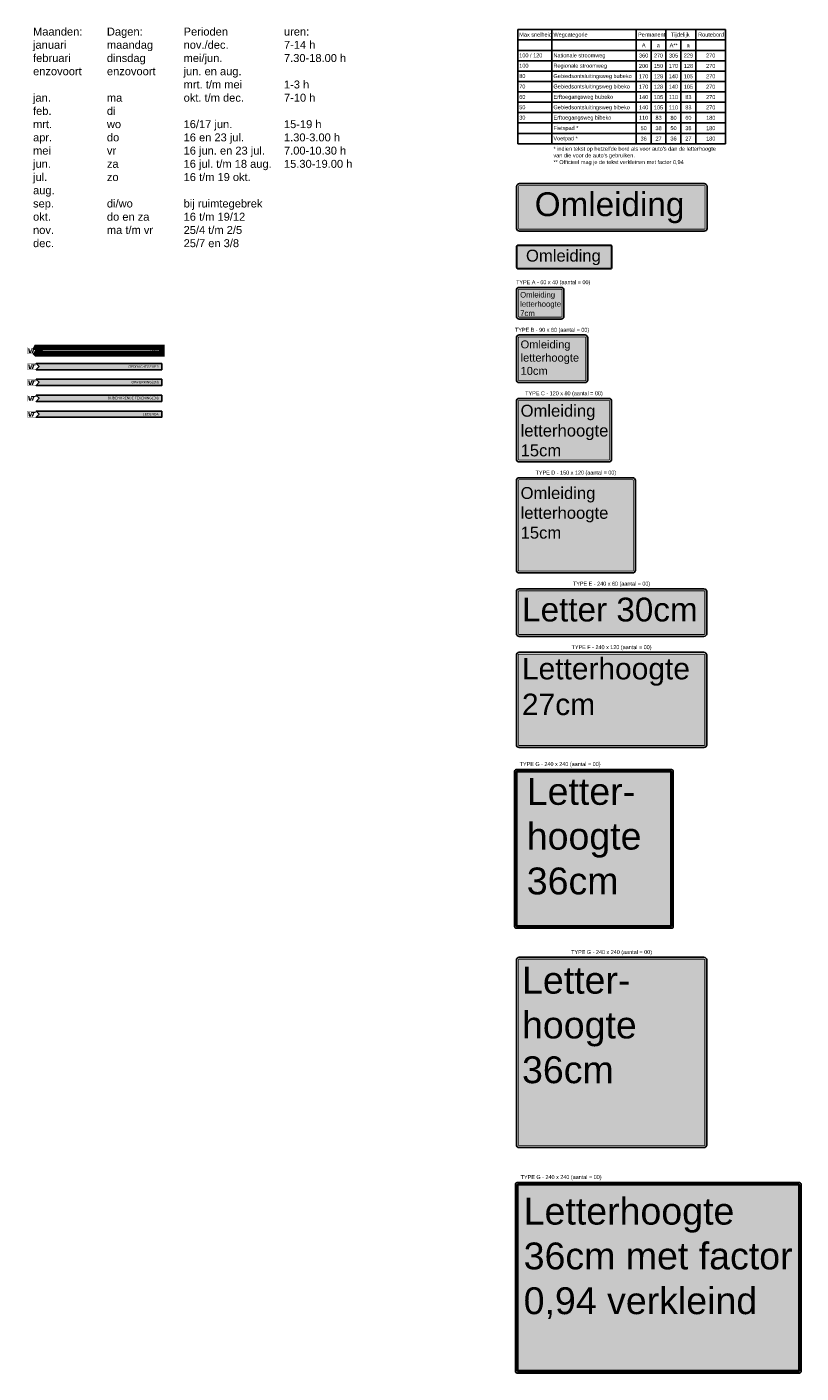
# Model space of a CAD drawing. Header units: metres. Extents: x 361 to 74719, y -10671 to 4094.
# Tile 3 of 3: x 73743 to 74719, y 1054 to 2751. Entities that reach past the tile are written whole.
import ezdxf
from ezdxf.enums import TextEntityAlignment as Align

# ---------------------------------------------------------------- set-up
doc = ezdxf.new("R2010")
doc.units = ezdxf.units.M
doc.linetypes.add('ACAD_ISO03W100', pattern=[30, 12, -18])
doc.styles.add('style1', font='swiss.ttf')
doc.styles.add('TXT', font='technic_.ttf', dxfattribs={"width": 0.9, "height": 1.35})

# ---------------------------------------------------------------- blocks, each defined once
blk = doc.blocks.new('Tekstbord type C')
h = blk.add_hatch(color=2)
edge = h.paths.add_edge_path()
edge.add_line((3.5, -40), (116.5, -40))
edge.add_arc((116.5, -36.5), 3.5, 270, 360)
edge.add_line((120, -36.5), (120, 36.5))
edge.add_arc((116.5, 36.5), 3.5, 0, 90)
edge.add_line((116.5, 40), (3.5, 40))
edge.add_arc((3.5, 36.5), 3.5, 90, 180)
edge.add_line((0, 36.5), (0, -36.5))
edge.add_arc((3.5, -36.5), 3.5, 180, 270)
blk.add_lwpolyline([(3.5, -40), (116.5, -40, 0.414214), (120, -36.5), (120, 36.5, 0.414214), (116.5, 40), (3.5, 40, 0.414214), (0, 36.5), (0, -36.5, 0.414214)], format="xyb", close=True)
at = {"color": 18, "const_width": 1}
blk.add_lwpolyline([(3.5, -37.5), (116.5, -37.5, 0.414214), (117.5, -36.5), (117.5, 36.5, 0.414214), (116.5, 37.5), (3.5, 37.5, 0.414214), (2.5, 36.5), (2.5, -36.5, 0.414214)], format="xyb", close=True, dxfattribs=at)
blk = doc.blocks.new('Tekstbord type D')
h = blk.add_hatch(color=2)
edge = h.paths.add_edge_path()
edge.add_line((3.5, -60), (146.5, -60))
edge.add_arc((146.5, -56.5), 3.5, 270, 360)
edge.add_line((150, -56.5), (150, 56.5))
edge.add_arc((146.5, 56.5), 3.5, 0, 90)
edge.add_line((146.5, 60), (3.5, 60))
edge.add_arc((3.5, 56.5), 3.5, 90, 180)
edge.add_line((0, 56.5), (0, -56.5))
edge.add_arc((3.5, -56.5), 3.5, 180, 270)
blk.add_lwpolyline([(3.5, -60), (146.5, -60, 0.414214), (150, -56.5), (150, 56.5, 0.414214), (146.5, 60), (3.5, 60, 0.414214), (0, 56.5), (0, -56.5, 0.414214)], format="xyb", close=True)
at = {"color": 18, "const_width": 1}
blk.add_lwpolyline([(3.5, -57.5), (146.5, -57.5, 0.414214), (147.5, -56.5), (147.5, 56.5, 0.414214), (146.5, 57.5), (3.5, 57.5, 0.414214), (2.5, 56.5), (2.5, -56.5, 0.414214)], format="xyb", close=True, dxfattribs=at)
blk = doc.blocks.new('Tekstbord type E')
h = blk.add_hatch(color=2)
edge = h.paths.add_edge_path()
edge.add_line((3.5, -30), (236.5, -30))
edge.add_arc((236.5, -26.5), 3.5, 270, 360)
edge.add_line((240, -26.5), (240, 26.5))
edge.add_arc((236.5, 26.5), 3.5, 0, 90)
edge.add_line((236.5, 30), (3.5, 30))
edge.add_arc((3.5, 26.5), 3.5, 90, 180)
edge.add_line((0, 26.5), (0, -26.5))
edge.add_arc((3.5, -26.5), 3.5, 180, 270)
blk.add_lwpolyline([(3.5, -30), (236.5, -30, 0.414214), (240, -26.5), (240, 26.5, 0.414214), (236.5, 30), (3.5, 30, 0.414214), (0, 26.5), (0, -26.5, 0.414214)], format="xyb", close=True)
at = {"color": 18, "const_width": 1}
blk.add_lwpolyline([(3.5, -27.5), (236.5, -27.5, 0.414214), (237.5, -26.5), (237.5, 26.5, 0.414214), (236.5, 27.5), (3.5, 27.5, 0.414214), (2.5, 26.5), (2.5, -26.5, 0.414214)], format="xyb", close=True, dxfattribs=at)
blk = doc.blocks.new('Tekstbord type F')
h = blk.add_hatch(color=2)
edge = h.paths.add_edge_path()
edge.add_line((3.5, -60), (236.5, -60))
edge.add_arc((236.5, -56.5), 3.5, 270, 360)
edge.add_line((240, -56.5), (240, 56.5))
edge.add_arc((236.5, 56.5), 3.5, 0, 90)
edge.add_line((236.5, 60), (3.5, 60))
edge.add_arc((3.5, 56.5), 3.5, 90, 180)
edge.add_line((0, 56.5), (0, -56.5))
edge.add_arc((3.5, -56.5), 3.5, 180, 270)
blk.add_lwpolyline([(3.5, -60), (236.5, -60, 0.414214), (240, -56.5), (240, 56.5, 0.414214), (236.5, 60), (3.5, 60, 0.414214), (0, 56.5), (0, -56.5, 0.414214)], format="xyb", close=True)
at = {"color": 18, "const_width": 1}
blk.add_lwpolyline([(3.5, -57.5), (236.5, -57.5, 0.414214), (237.5, -56.5), (237.5, 56.5, 0.414214), (236.5, 57.5), (3.5, 57.5, 0.414214), (2.5, 56.5), (2.5, -56.5, 0.414214)], format="xyb", close=True, dxfattribs=at)
blk = doc.blocks.new('Tekstbord type G')
h = blk.add_hatch(color=2)
edge = h.paths.add_edge_path()
edge.add_line((3.5, -120), (236.5, -120))
edge.add_arc((236.5, -116.5), 3.5, 270, 360)
edge.add_line((240, -116.5), (240, 116.5))
edge.add_arc((236.5, 116.5), 3.5, 0, 90)
edge.add_line((236.5, 120), (3.5, 120))
edge.add_arc((3.5, 116.5), 3.5, 90, 180)
edge.add_line((0, 116.5), (0, -116.5))
edge.add_arc((3.5, -116.5), 3.5, 180, 270)
blk.add_lwpolyline([(3.5, -120), (236.5, -120, 0.414214), (240, -116.5), (240, 116.5, 0.414214), (236.5, 120), (3.5, 120, 0.414214), (0, 116.5), (0, -116.5, 0.414214)], format="xyb", close=True)
at = {"color": 18, "const_width": 1}
blk.add_lwpolyline([(3.5, -117.5), (236.5, -117.5, 0.414214), (237.5, -116.5), (237.5, 116.5, 0.414214), (236.5, 117.5), (3.5, 117.5, 0.414214), (2.5, 116.5), (2.5, -116.5, 0.414214)], format="xyb", close=True, dxfattribs=at)
blk = doc.blocks.new('Tekstbord type A')
h = blk.add_hatch(color=2)
edge = h.paths.add_edge_path()
edge.add_line((3.5, -20), (56.5, -20))
edge.add_arc((56.5, -16.5), 3.5, 270, 360)
edge.add_line((60, -16.5), (60, 16.5))
edge.add_arc((56.5, 16.5), 3.5, 0, 90)
edge.add_line((56.5, 20), (3.5, 20))
edge.add_arc((3.5, 16.5), 3.5, 90, 180)
edge.add_line((0, 16.5), (0, -16.5))
edge.add_arc((3.5, -16.5), 3.5, 180, 270)
blk.add_lwpolyline([(3.5, -20), (56.5, -20, 0.414214), (60, -16.5), (60, 16.5, 0.414214), (56.5, 20), (3.5, 20, 0.414214), (0, 16.5), (0, -16.5, 0.414214)], format="xyb", close=True)
at = {"color": 18, "const_width": 1}
blk.add_lwpolyline([(3.5, -17.5), (56.5, -17.5, 0.414214), (57.5, -16.5), (57.5, 16.5, 0.414214), (56.5, 17.5), (3.5, 17.5, 0.414214), (2.5, 16.5), (2.5, -16.5, 0.414214)], format="xyb", close=True, dxfattribs=at)
blk = doc.blocks.new('Tekstbord type B')
h = blk.add_hatch(color=2)
edge = h.paths.add_edge_path()
edge.add_line((3.5, -30), (86.5, -30))
edge.add_arc((86.5, -26.5), 3.5, 270, 360)
edge.add_line((90, -26.5), (90, 26.5))
edge.add_arc((86.5, 26.5), 3.5, 0, 90)
edge.add_line((86.5, 30), (3.5, 30))
edge.add_arc((3.5, 26.5), 3.5, 90, 180)
edge.add_line((0, 26.5), (0, -26.5))
edge.add_arc((3.5, -26.5), 3.5, 180, 270)
blk.add_lwpolyline([(3.5, -30), (86.5, -30, 0.414214), (90, -26.5), (90, 26.5, 0.414214), (86.5, 30), (3.5, 30, 0.414214), (0, 26.5), (0, -26.5, 0.414214)], format="xyb", close=True)
at = {"color": 18, "const_width": 1}
blk.add_lwpolyline([(3.5, -27.5), (86.5, -27.5, 0.414214), (87.5, -26.5), (87.5, 26.5, 0.414214), (86.5, 27.5), (3.5, 27.5, 0.414214), (2.5, 26.5), (2.5, -26.5, 0.414214)], format="xyb", close=True, dxfattribs=at)
blk = doc.blocks.new('Tekst Omleiding 120cm')
h = blk.add_hatch(color=2)
edge = h.paths.add_edge_path()
edge.add_line((1.8, -15), (118.3, -15))
edge.add_arc((118.3, -13.2), 1.75, 270, 360)
edge.add_line((120, -13.2), (120, 13.2))
edge.add_arc((118.3, 13.2), 1.75, 0, 90)
edge.add_line((118.3, 15), (1.8, 15))
edge.add_arc((1.8, 13.2), 1.75, 90, 180)
edge.add_line((0, 13.2), (0, -13.2))
edge.add_arc((1.8, -13.2), 1.75, 180, 270)
blk.add_lwpolyline([(1.8, -15), (118.2, -15, 0.414214), (120, -13.2), (120, 13.2, 0.414214), (118.2, 15), (1.8, 15, 0.414214), (0, 13.2), (0, -13.2, 0.414214)], format="xyb", close=True)
at = {"color": 18, "const_width": 0.5}
blk.add_lwpolyline([(1.8, -13.8), (118.2, -13.8, 0.414214), (118.8, -13.2), (118.8, 13.2, 0.414214), (118.2, 13.8), (1.8, 13.8, 0.414214), (1.2, 13.2), (1.2, -13.2, 0.414214)], format="xyb", close=True, dxfattribs=at)
at = {"color": 18, "style": 'style1'}
blk.add_text('Omleiding', height=15, dxfattribs=at).set_placement((11.8, -5.8))
blk = doc.blocks.new('Tekst omleiding 240cm')
h = blk.add_hatch(color=2)
edge = h.paths.add_edge_path()
edge.add_line((3.5, -30), (236.5, -30))
edge.add_arc((236.5, -26.5), 3.5, 270, 360)
edge.add_line((240, -26.5), (240, 26.5))
edge.add_arc((236.5, 26.5), 3.5, 0, 90)
edge.add_line((236.5, 30), (3.5, 30))
edge.add_arc((3.5, 26.5), 3.5, 90, 180)
edge.add_line((0, 26.5), (0, -26.5))
edge.add_arc((3.5, -26.5), 3.5, 180, 270)
blk.add_lwpolyline([(3.5, -30), (236.5, -30, 0.414214), (240, -26.5), (240, 26.5, 0.414214), (236.5, 30), (3.5, 30, 0.414214), (0, 26.5), (0, -26.5, 0.414214)], format="xyb", close=True)
at = {"color": 18, "const_width": 1}
blk.add_lwpolyline([(3.5, -27.5), (236.5, -27.5, 0.414214), (237.5, -26.5), (237.5, 26.5, 0.414214), (236.5, 27.5), (3.5, 27.5, 0.414214), (2.5, 26.5), (2.5, -26.5, 0.414214)], format="xyb", close=True, dxfattribs=at)
at = {"color": 18, "style": 'style1'}
blk.add_text('Omleiding', height=30, dxfattribs=at).set_placement((22.8, -11))
blk = doc.blocks.new('tekstbord_klapbord')
h = blk.add_hatch(color=2)
h.paths.add_polyline_path([(198, 200), (2, 200, 0.414214), (0, 198), (0, 2, 0.414214), (2, 0), (198, 0, 0.414214), (200, 2), (200, 198, 0.414214)])
h.paths.add_polyline_path([(198, 197), (198, 3, -0.414214), (197, 2), (3, 2, -0.414214), (2, 3), (2, 197, -0.414214), (3, 198), (197, 198, -0.414214)], flags=16)
h.paths.add_polyline_path([(197, 196), (197, 4, -0.414214), (196, 3), (4, 3, -0.414214), (3, 4), (3, 196, -0.414214), (4, 197), (196, 197, -0.414214)], flags=0)
h = blk.add_hatch(color=18)
h.paths.add_polyline_path([(197, 198), (3, 198, 0.414214), (2, 197), (2, 3, 0.414214), (3, 2), (197, 2, 0.414214), (198, 3), (198, 197, 0.414214)])
h.paths.add_polyline_path([(197, 196), (197, 4, -0.414214), (196, 3), (4, 3, -0.414214), (3, 4), (3, 196, -0.414214), (4, 197), (196, 197, -0.414214)], flags=16)
for points in [[(2, 200), (198, 200, -0.414214), (200, 198), (200, 2, -0.414214), (198, 0), (2, 0, -0.414214), (0, 2), (0, 198, -0.414214)], [(3, 198), (197, 198, -0.414214), (198, 197), (198, 3, -0.414214), (197, 2), (3, 2, -0.414214), (2, 3), (2, 197, -0.414214)], [(4, 197), (196, 197, -0.414214), (197, 196), (197, 4, -0.414214), (196, 3), (4, 3, -0.414214), (3, 4), (3, 196, -0.414214)]]:
    blk.add_lwpolyline(points, format="xyb", close=True)
blk = doc.blocks.new('tekstbord type H')
h = blk.add_hatch(color=2)
h.paths.add_polyline_path([(358.1, 240), (2.1, 240, 0.414214), (0.1, 238), (0.1, 2, 0.414214), (2.1, 0), (358.1, 0, 0.414214), (360.1, 2), (360.1, 238, 0.414214)])
h.paths.add_polyline_path([(358.1, 237), (358.1, 3, -0.414214), (357.1, 2), (3.1, 2, -0.414214), (2.1, 3), (2.1, 237, -0.414214), (3.1, 238), (357.1, 238, -0.414214)], flags=16)
h.paths.add_polyline_path([(357.1, 236), (357.1, 4, -0.414214), (356.1, 3), (4.1, 3, -0.414214), (3.1, 4), (3.1, 236, -0.414214), (4.1, 237), (356.1, 237, -0.414214)], flags=0)
h = blk.add_hatch(color=18)
h.paths.add_polyline_path([(357.1, 238), (3.1, 238, 0.414214), (2.1, 237), (2.1, 3, 0.414214), (3.1, 2), (357.1, 2, 0.414214), (358.1, 3), (358.1, 237, 0.414214)])
h.paths.add_polyline_path([(357.1, 236), (357.1, 4, -0.414214), (356.1, 3), (4.1, 3, -0.414214), (3.1, 4), (3.1, 236, -0.414214), (4.1, 237), (356.1, 237, -0.414214)], flags=16)
for points in [[(2.1, 240), (358.1, 240, -0.414214), (360.1, 238), (360.1, 2, -0.414214), (358.1, 0), (2.1, 0, -0.414214), (0.1, 2), (0.1, 238, -0.414214)], [(3.1, 238), (357.1, 238, -0.414214), (358.1, 237), (358.1, 3, -0.414214), (357.1, 2), (3.1, 2, -0.414214), (2.1, 3), (2.1, 237, -0.414214)], [(4.1, 237), (356.1, 237, -0.414214), (357.1, 236), (357.1, 4, -0.414214), (356.1, 3), (4.1, 3, -0.414214), (3.1, 4), (3.1, 236, -0.414214)]]:
    blk.add_lwpolyline(points, format="xyb", close=True)
blk = doc.blocks.new('Tabel Letterhoogtes borden')
for points in [[(0, 143.9), (0, 0)], [(0, 143.9), (261.9, 143.9)], [(42.7, 143.9), (42.7, 0)], [(149.1, 143.9), (149.1, 0)], [(186.7, 143.9), (186.7, 0)], [(224.3, 143.9), (224.3, 0)], [(261.9, 143.9), (261.9, 0)], [(0, 130.8), (261.9, 130.8)], [(167.9, 130.8), (167.9, 0)], [(205.5, 130.8), (205.5, 0)], [(0, 117.7), (261.9, 117.7)], [(0, 104.6), (261.9, 104.6)], [(0, 91.6), (261.9, 91.6)], [(0, 78.5), (261.9, 78.5)], [(0, 65.4), (261.9, 65.4)], [(0, 52.3), (261.9, 52.3)], [(0, 39.2), (261.9, 39.2)], [(0, 26.2), (261.9, 26.2)], [(0, 13.1), (261.9, 13.1)], [(0, 0), (261.9, 0)]]:
    blk.add_lwpolyline(points)
at = {"color": 5, "style": 'style1'}
for s, p in [('A**', (191.3, 121.7)), ('305', (190.4, 108.7)), ('170', (190.2, 95.6)), ('140', (190.2, 82.6)), ('140', (190.2, 69.5)), ('110', (190.2, 56.4)), ('110', (190.2, 43.3)), ('80', (192.3, 30.2)), ('50', (192.3, 17.2)), ('36', (192.3, 4.1))]:
    blk.add_text(s, height=5, dxfattribs=at).set_placement(p)
at = {"color": 5, "char_height": 5, "style": 'style1'}
for s, insert, width, attachment_point in [('{\\C256;Max snelheid}', (1.7, 140.1), 210.289, 1), ('{\\C256;Wegcategorie}', (44.8, 140.1), 210.289, 1), ('{\\C256;Permanent}', (151.5, 140.1), 210.289, 1), ('{\\C256;Tijdelijk}', (193, 140.1), 210.289, 1), ('{\\C256;Routebord}', (227.2, 140.1), 210.289, 1), ('{\\C256;A}', (156.3, 126.7), 210.289, 1), ('{\\C256;a}', (175.1, 126.7), 210.289, 1), ('{\\C256;a}', (212.7, 126.7), 210.289, 1), ('{\\C256;Nationale stroomweg}', (44.8, 113.9), 210.289, 1), ('{\\C256;360}', (158.5, 111.2), 18.668, 5), ('{\\C256;270}', (177.3, 111.2), 18.668, 5), ('{\\C256;229}', (214.9, 111.2), 18.668, 5), ('{\\C256;270}', (243.1, 111.2), 37.496, 5), ('{\\C256;Gebiedsontsluitingsweg bubeko}', (44.8, 87.8), 210.289, 1), ('{\\C256;Regionale stroomweg}', (44.8, 100.9), 210.289, 1), ('{\\C256;200}', (158.5, 98.1), 18.668, 5), ('{\\C256;170}', (158.5, 85), 18.668, 5), ('{\\C256;150}', (177.3, 98.1), 18.668, 5), ('{\\C256;128}', (177.3, 85), 18.668, 5), ('{\\C256;128}', (214.9, 98.1), 18.668, 5), ('{\\C256;105}', (214.9, 85), 18.668, 5), ('{\\C256;270}', (243.1, 98.1), 37.496, 5), ('{\\C256;270}', (243.1, 85), 37.496, 5), ('{\\C256;Gebiedsontsluitingsweg bibeko}', (44.8, 74.7), 210.289, 1), ('{\\C256;170}', (158.5, 71.9), 18.668, 5), ('{\\C256;128}', (177.3, 71.9), 18.668, 5), ('{\\C256;105}', (214.9, 71.9), 18.668, 5), ('{\\C256;270}', (243.1, 71.9), 37.496, 5), ('{\\C256;Erftoegangsweg bubeko}', (44.8, 61.6), 210.289, 1), ('{\\C256;140}', (158.5, 58.8), 18.668, 5), ('{\\C256;105}', (177.3, 58.8), 18.668, 5), ('{\\C256;83}', (214.9, 58.8), 18.668, 5), ('{\\C256;270}', (243.1, 58.8), 37.496, 5), ('{\\C256;Gebiedsontsluitingsweg bibeko}', (44.8, 48.5), 210.289, 1), ('{\\C256;Erftoegangsweg bibeko}', (44.8, 35.5), 210.289, 1), ('{\\C256;140}', (158.5, 45.8), 18.668, 5), ('{\\C256;110}', (158.5, 32.7), 18.668, 5), ('{\\C256;105}', (177.3, 45.8), 18.668, 5), ('{\\C256;83}', (177.3, 32.7), 18.668, 5), ('{\\C256;83}', (214.9, 45.8), 18.668, 5), ('{\\C256;60}', (214.9, 32.7), 18.668, 5), ('{\\C256;270}', (243.1, 45.8), 37.496, 5), ('{\\C256;180}', (243.1, 32.7), 37.496, 5), ('{\\C256;Fietspad *}', (44.8, 22.4), 210.289, 1), ('{\\C256;50}', (158.5, 19.6), 18.668, 5), ('{\\C256;38}', (177.3, 19.6), 18.668, 5), ('{\\C256;38}', (214.9, 19.6), 18.668, 5), ('{\\C256;180}', (243.1, 19.6), 37.496, 5), ('{\\C256;Voetpad *}', (44.8, 9.3), 210.289, 1), ('{\\C256;36}', (158.5, 6.5), 18.668, 5), ('{\\C256;27}', (177.3, 6.5), 18.668, 5), ('{\\C256;27}', (214.9, 6.5), 18.668, 5), ('{\\C256;180}', (243.1, 6.5), 37.496, 5), ("{\\C256;* indien tekst op hetzelfde bord als voor auto's dan de letterhoogte van die voor de auto's gebruiken.}", (44.8, -3.8), 210.289, 1), ('{\\C256;** Officieel mag je de tekst verkleinen met factor 0,94}', (44.8, -20.6), 210.289, 1)]:
    blk.add_mtext(s, dxfattribs=dict(at, insert=insert, width=width, attachment_point=attachment_point))
at = {"char_height": 5, "width": 210.289, "attachment_point": 1, "style": 'style1'}
for s, insert in [('100 / 120 ', (1.7, 113.9)), ('80', (1.7, 87.8)), ('100  ', (1.7, 100.9)), ('70 ', (1.7, 74.7)), ('60 ', (1.7, 61.6)), ('50', (1.7, 48.5)), ('30', (1.7, 35.5))]:
    blk.add_mtext(s, dxfattribs=dict(at, insert=insert))
blk = doc.blocks.new('titel1')
h = blk.add_hatch(color=30)
h.paths.add_polyline_path([(-168.7, 7.9, 0.414214), (-169.9, 6.7), (-169.9, 1.2, 0.414214), (-168.7, 0), (-158.2, 0), (-154.1, 4), (-158.2, 7.9)])
h.paths.add_polyline_path([(-168.7, 7.6, 0.414214), (-169.6, 6.7), (-169.6, 1.2, 0.412693), (-168.7, 0.3), (-158.4, 0.3), (-155.3, 4), (-158.5, 7.6)], flags=16)
h.paths.add_polyline_path([(-164.4, 6.8), (-158.6, 6.8), (-159.1, 5.5), (-160.6, 5.5), (-162.3, 0.9), (-164.1, 0.9), (-162.3, 5.5), (-164.9, 5.5)], flags=0)
h.paths.add_polyline_path([(-166.8, 6.8), (-166, 2.6), (-165.9, 2.6), (-164.9, 5.2), (-163.3, 5.2), (-165, 0.9), (-167.4, 0.9), (-168.4, 6.8)], flags=0)
blk.add_hatch(color=5).paths.add_polyline_path([(0, 0), (0, 7.9), (-158.2, 7.9), (-158.3, 7.7), (-154.6, 4.1), (-158.3, 0.1), (-158.2, 0)])
at = {"color": 5}
blk.add_lwpolyline([(0, 7.9), (-158.2, 7.9), (-158.3, 7.7), (-154.6, 4.1), (-158.3, 0.1), (-158.2, 0), (0, 0), (0, 7.9)], close=True, dxfattribs=at)
at = {"color": 5, "insert": (-3.9, 3.9), "char_height": 3, "width": 100.169, "attachment_point": 6, "style": 'style1'}
blk.add_mtext('{\\C255;LEGENDA}', dxfattribs=at)
blk = doc.blocks.new('titel2')
h = blk.add_hatch(color=30)
h.paths.add_polyline_path([(-168.7, 7.9, 0.414214), (-169.9, 6.7), (-169.9, 1.2, 0.414214), (-168.7, 0), (-158.2, 0), (-154.1, 4), (-158.2, 7.9)])
h.paths.add_polyline_path([(-168.7, 7.6, 0.414214), (-169.6, 6.7), (-169.6, 1.2, 0.412693), (-168.7, 0.3), (-158.4, 0.3), (-155.3, 4), (-158.5, 7.6)], flags=16)
h.paths.add_polyline_path([(-164.4, 6.8), (-158.6, 6.8), (-159.1, 5.5), (-160.6, 5.5), (-162.3, 0.9), (-164.1, 0.9), (-162.3, 5.5), (-164.9, 5.5)], flags=0)
h.paths.add_polyline_path([(-166.8, 6.8), (-166, 2.6), (-165.9, 2.6), (-164.9, 5.2), (-163.3, 5.2), (-165, 0.9), (-167.4, 0.9), (-168.4, 6.8)], flags=0)
blk.add_hatch(color=5).paths.add_polyline_path([(0, 0), (0, 7.9), (-158.2, 7.9), (-158.3, 7.7), (-154.6, 4.1), (-158.3, 0.1), (-158.2, 0)])
at = {"color": 5}
blk.add_lwpolyline([(0, 7.9), (-158.2, 7.9), (-158.3, 7.7), (-154.6, 4.1), (-158.3, 0.1), (-158.2, 0), (0, 0), (0, 7.9)], close=True, dxfattribs=at)
at = {"color": 5, "insert": (-3.9, 3.9), "char_height": 3, "width": 100.169, "attachment_point": 6, "style": 'style1'}
blk.add_mtext('{\\C255;BIJBEHORENDE TEKENING(EN)}', dxfattribs=at)
blk = doc.blocks.new('titel3')
h = blk.add_hatch(color=30)
h.paths.add_polyline_path([(-168.7, 7.9, 0.414214), (-169.9, 6.7), (-169.9, 1.2, 0.414214), (-168.7, 0), (-158.2, 0), (-154.1, 4), (-158.2, 7.9)])
h.paths.add_polyline_path([(-168.7, 7.6, 0.414214), (-169.6, 6.7), (-169.6, 1.2, 0.412693), (-168.7, 0.3), (-158.4, 0.3), (-155.3, 4), (-158.5, 7.6)], flags=16)
h.paths.add_polyline_path([(-164.4, 6.8), (-158.6, 6.8), (-159.1, 5.5), (-160.6, 5.5), (-162.3, 0.9), (-164.1, 0.9), (-162.3, 5.5), (-164.9, 5.5)], flags=0)
h.paths.add_polyline_path([(-166.8, 6.8), (-166, 2.6), (-165.9, 2.6), (-164.9, 5.2), (-163.3, 5.2), (-165, 0.9), (-167.4, 0.9), (-168.4, 6.8)], flags=0)
blk.add_hatch(color=5).paths.add_polyline_path([(0, 0), (0, 7.9), (-158.2, 7.9), (-158.3, 7.7), (-154.6, 4.1), (-158.3, 0.1), (-158.2, 0)])
at = {"color": 5}
blk.add_lwpolyline([(0, 7.9), (-158.2, 7.9), (-158.3, 7.7), (-154.6, 4.1), (-158.3, 0.1), (-158.2, 0), (0, 0), (0, 7.9)], close=True, dxfattribs=at)
at = {"color": 5, "insert": (-3.9, 3.9), "char_height": 3, "width": 100.169, "attachment_point": 6, "style": 'style1'}
blk.add_mtext('{\\C255;OPMERKING(EN)}', dxfattribs=at)
blk = doc.blocks.new('titel4')
h = blk.add_hatch(color=30)
h.paths.add_polyline_path([(-168.7, 7.9, 0.414214), (-169.9, 6.7), (-169.9, 1.2, 0.414214), (-168.7, 0), (-158.2, 0), (-154.1, 4), (-158.2, 7.9)])
h.paths.add_polyline_path([(-168.7, 7.6, 0.414214), (-169.6, 6.7), (-169.6, 1.2, 0.412693), (-168.7, 0.3), (-158.4, 0.3), (-155.3, 4), (-158.5, 7.6)], flags=16)
h.paths.add_polyline_path([(-164.4, 6.8), (-158.6, 6.8), (-159.1, 5.5), (-160.6, 5.5), (-162.3, 0.9), (-164.1, 0.9), (-162.3, 5.5), (-164.9, 5.5)], flags=0)
h.paths.add_polyline_path([(-166.8, 6.8), (-166, 2.6), (-165.9, 2.6), (-164.9, 5.2), (-163.3, 5.2), (-165, 0.9), (-167.4, 0.9), (-168.4, 6.8)], flags=0)
blk.add_hatch(color=5).paths.add_polyline_path([(0, 0), (0, 7.9), (-158.2, 7.9), (-158.3, 7.7), (-154.6, 4.1), (-158.3, 0.1), (-158.2, 0)])
at = {"color": 5}
blk.add_lwpolyline([(0, 7.9), (-158.2, 7.9), (-158.3, 7.7), (-154.6, 4.1), (-158.3, 0.1), (-158.2, 0), (0, 0), (0, 7.9)], close=True, dxfattribs=at)
at = {"color": 5, "insert": (-3.9, 3.9), "char_height": 3, "width": 100.169, "attachment_point": 6, "style": 'style1'}
blk.add_mtext('{\\C255;OPDRACHTGEVER}', dxfattribs=at)

msp = doc.modelspace()

# ---------------------------------------------------------------- hatches: boundary and pattern name
h = msp.add_hatch(color=30)
h.paths.add_polyline_path([(73744.7, 2346.7, 0.414214), (73743.5, 2345.5), (73743.5, 2340, 0.414214), (73744.7, 2338.8), (73755.2, 2338.8), (73759.3, 2342.8), (73755.2, 2346.7)])
h.paths.add_polyline_path([(73744.7, 2346.4, 0.414214), (73743.8, 2345.5), (73743.8, 2340, 0.412693), (73744.7, 2339.1), (73754.9, 2339.1), (73758.1, 2342.8), (73754.8, 2346.4)], flags=16)
h.paths.add_polyline_path([(73749, 2345.6), (73754.8, 2345.6), (73754.3, 2344.3), (73752.8, 2344.3), (73751, 2339.7), (73749.3, 2339.7), (73751, 2344.3), (73748.5, 2344.3)], flags=0)
h.paths.add_polyline_path([(73746.6, 2345.6), (73747.4, 2341.4), (73747.5, 2341.4), (73748.5, 2344), (73750, 2344), (73748.4, 2339.7), (73746, 2339.7), (73745, 2345.6)], flags=0)
msp.add_hatch(color=5).paths.add_polyline_path([(73913.4, 2346.7), (73755.2, 2346.7), (73755.1, 2346.5), (73758.8, 2342.8), (73755.1, 2338.9), (73755.2, 2338.8), (73913.4, 2338.8)])

# ---------------------------------------------------------------- linework, layer by layer
at = {"color": 5, "linetype": 'ACAD_ISO03W100', "ltscale": 0.05, "const_width": 7, "elevation": 7, "flags": 128}
msp.add_lwpolyline([(73913.4, 2346.7), (73755.2, 2346.7), (73755.1, 2346.5), (73758.8, 2342.8), (73755.1, 2338.9), (73755.2, 2338.8), (73913.4, 2338.8), (73913.4, 2346.7)], dxfattribs=at)

# ---------------------------------------------------------------- block references
for name, p in [('Tabel Letterhoogtes borden', (74362.4, 2603.6)), ('Tekst omleiding 240cm', (74360.8, 2523.4)), ('Tekst Omleiding 120cm', (74360.8, 2460.9)), ('Tekstbord type A', (74360.5, 2402.6)), ('Tekstbord type B', (74360.5, 2332.6)), ('Tekstbord type C', (74360.5, 2242.6)), ('Tekstbord type D', (74360.5, 2122.6)), ('Tekstbord type E', (74360.5, 2012.6)), ('Tekstbord type F', (74360.5, 1902.6)), ('Tekstbord type G', (74360.5, 1458.3))]:
    msp.add_blockref(name, p)
at = {"color": 18}
for name, p in [('titel4', (73913.4, 2318.8)), ('titel3', (73913.4, 2298.8)), ('titel2', (73913.4, 2278.8)), ('titel1', (73913.4, 2258.8))]:
    msp.add_blockref(name, p, dxfattribs=at)
at = {"color": 2}
for name, p in [('tekstbord_klapbord', (74358.2, 1614.8)), ('tekstbord type H', (74359.3, 1054.2))]:
    msp.add_blockref(name, p, dxfattribs=at)

# ---------------------------------------------------------------- texts
at = {"style": 'TXT'}
for s, p in [('TYPE A - 60 x 40 (aantal = 00)', (74406.9, 2425.1)), ('TYPE B - 90 x 60 (aantal = 00)', (74405.5, 2365.1)), ('TYPE C - 120 x 80 (aantal = 00)', (74420.5, 2285.1)), ('TYPE D - 150 x 120 (aantal = 00)', (74435.5, 2185.1)), ('TYPE E - 240 x 60 (aantal = 00)', (74480.5, 2045.1)), ('TYPE F - 240 x 120 (aantal = 00)', (74480.5, 1965.1)), ('TYPE G - 240 x 240 (aantal = 00)', (74415.6, 1817.8)), ('TYPE G - 240 x 240 (aantal = 00)', (74480.5, 1580.8)), ('TYPE G - 240 x 240 (aantal = 00)', (74416.9, 1297.2))]:
    msp.add_text(s, height=5, dxfattribs=at).set_placement(p, align=Align.BOTTOM_CENTER)
at = {"char_height": 10, "width": 435.843, "attachment_point": 1, "style": 'style1'}
for s, insert in [('Maanden:\\Pjanuari\\Pfebruari\\Penzovoort\\P\\Pjan.\\Pfeb.\\Pmrt.\\Papr.\\Pmei\\Pjun.\\Pjul.\\Paug.\\Psep.\\Pokt.\\Pnov.\\Pdec.', (73751.2, 2750)), ('Dagen:\\Pmaandag\\Pdinsdag\\Penzovoort\\P\\Pma\\Pdi\\Pwo\\Pdo\\Pvr\\Pza\\Pzo\\P\\Pdi/wo\\Pdo en za\\Pma t/m vr', (73844.3, 2750)), ('Perioden\\Pnov./dec.\\Pmei/jun.\\Pjun. en aug.\\Pmrt. t/m mei\\Pokt. t/m dec.\\P\\P16/17 jun.\\P16 en 23 jul.\\P16 jun. en 23 jul.\\P16 jul. t/m 18 aug.\\P16 t/m 19 okt.\\P\\Pbij ruimtegebrek\\P16 t/m 19/12\\P25/4 t/m 2/5\\P25/7 en 3/8', (73941, 2750)), ('uren:\\P7-14 h\\P7.30-18.00 h\\P\\P1-3 h\\P7-10 h\\P\\P15-19 h\\P1.30-3.00 h\\P7.00-10.30 h\\P15.30-19.00 h', (74067.5, 2750))]:
    msp.add_mtext(s, dxfattribs=dict(at, insert=insert))
at = {"color": 18, "attachment_point": 1, "style": 'style1'}
for s, insert, char_height, width in [('Omleiding\\Pletterhoogte\\P7cm', (74365.2, 2416.8), 7, 50), ('Omleiding\\Pletterhoogte\\P10cm', (74365.8, 2355.7), 10, 80), ('Omleiding\\Pletterhoogte\\P15cm', (74365.8, 2274.6), 15, 110), ('Omleiding\\Pletterhoogte\\P15cm', (74365.8, 2170.9), 15, 110), ('Letter 30cm', (74367.7, 2031.5), 30, 230), ('Letterhoogte\\P27cm', (74367.5, 1955.5), 27, 230), ('Letter-\\Phoogte\\P36cm', (74373.6, 1804.2), 33.85, 230), ('Letter-\\Phoogte\\P36cm', (74367.6, 1566.2), 33.85, 226.865), ('Letterhoogte\\P36cm met factor 0,94 verkleind', (74369.7, 1275.1), 33.85, 340.847)]:
    msp.add_mtext(s, dxfattribs=dict(at, insert=insert, char_height=char_height, width=width))
at = {"color": 5, "insert": (73909.5, 2342.7), "char_height": 3, "width": 100.169, "attachment_point": 6, "style": 'style1'}
msp.add_mtext('{\\C255;LEEG}', dxfattribs=at)

doc.saveas('drawing.dxf')
